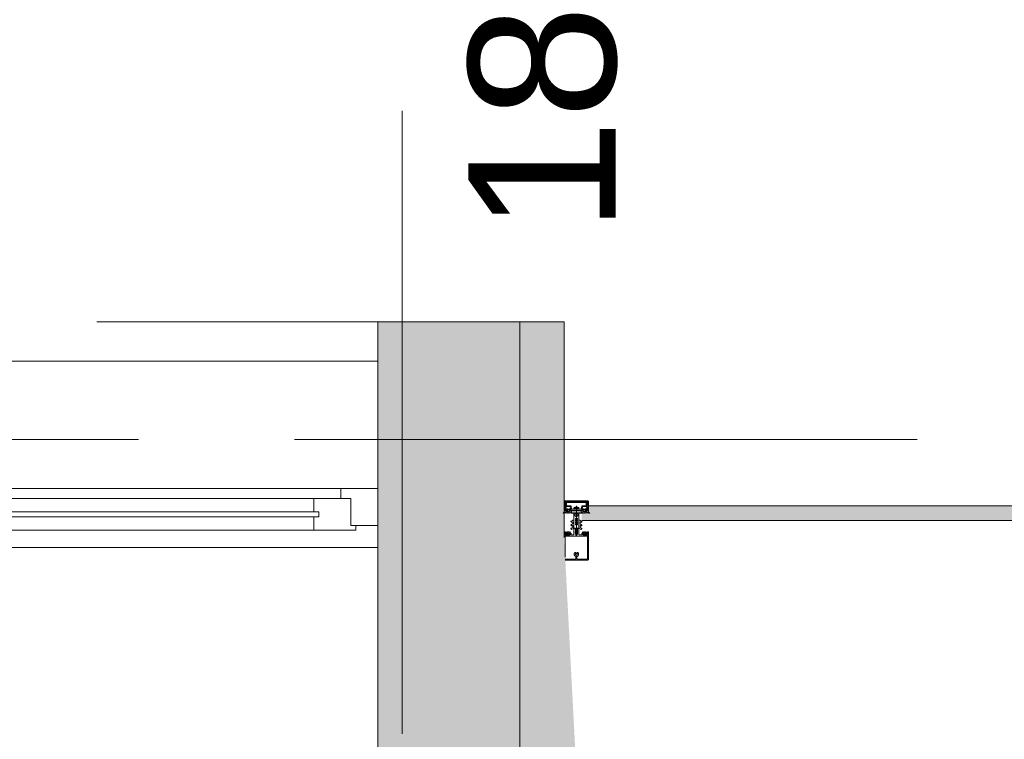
# Model space of a CAD drawing. Header units: centimetres. Extents: x -2424 to 2319, y 5 to 3760.
# Tile 104 of 117: x 496 to 697, y 3472 to 3619. Entities that reach past the tile are written whole.
import ezdxf

# ---------------------------------------------------------------- set-up
doc = ezdxf.new("R2010")
doc.units = ezdxf.units.CM
doc.linetypes.add('Długa kreska', pattern=[142.875, 95.25, -47.625])
doc.linetypes.add('Oś', pattern=[222.25, 127, -31.75, 31.75, -31.75])
for name, color, linetype, lineweight in [('A-DETL', 90, 'Continuous', 9), ('A-DETL-GENF', 92, 'Continuous', 9), ('A-GLAZ', 151, 'Continuous', 13), ('A-GLAZ-CURT', 52, 'Continuous', 13), ('A-WALL', 113, 'Continuous', 13), ('S-GRID', 1, 'Continuous', 13), ('S-GRID-IDEN', 1, 'Continuous', 13)]:
    doc.layers.add(name, color=color, linetype=linetype, lineweight=lineweight)
doc.layers.add('A-WALL-PATT', color=111, linetype='Continuous', lineweight=13, plot=False)
doc.styles.add('Arial_5', font='arial.ttf', dxfattribs={"height": 30})

msp = doc.modelspace()

# ---------------------------------------------------------------- hatches: boundary and pattern name
at = {"layer": 'A-GLAZ-CURT', "lineweight": 9}
msp.add_hatch(color=251, dxfattribs=at).paths.add_polyline_path([(746.28, 3516.83), (746.28, 3518.33), (744.88, 3518.33), (744.88, 3519.83), (612.38, 3519.83), (612.38, 3518.33), (610.98, 3518.33), (610.98, 3516.83), (744.88, 3516.83)], flags=0)

# ---------------------------------------------------------------- linework, layer by layer
at = {"layer": 'A-DETL', "color": 251, "linetype": 'Długa kreska', "lineweight": 9}
for p, q in [((607.38, 3557.33), (407.38, 3557.33)), ((598.38, 3557.33), (598.38, 3206.83))]:
    msp.add_line(p, q, dxfattribs=at)
at = {"layer": 'A-DETL-GENF', "color": 251, "lineweight": 9, "extrusion": (0, 0, -1)}
for p, q in [((612.23, 3520.83), (607.53, 3520.83)), ((607.53, 3519.36), (607.73, 3519.79)), ((607.56, 3519.92), (607.84, 3519.92)), ((612.01, 3520.52), (607.74, 3520.52)), ((607.75, 3520.67), (612, 3520.67)), ((607.82, 3519.58), (607.75, 3519.41)), ((607.78, 3519.82), (608.74, 3519.82)), ((607.9, 3519.08), (607.98, 3519.18)), ((608.53, 3519.64), (607.91, 3519.64)), ((608.57, 3519.18), (608.65, 3519.08)), ((608.79, 3519.77), (608.89, 3519.17)), ((610.28, 3519.36), (609.47, 3519.36)), ((609.65, 3519.51), (610.1, 3519.51)), ((609.88, 3519.81), (609.88, 3513.65)), ((610.86, 3519.17), (610.97, 3519.77)), ((611.02, 3519.82), (611.98, 3519.82)), ((611.18, 3519.18), (611.1, 3519.08)), ((611.84, 3519.64), (611.22, 3519.64)), ((611.85, 3519.08), (611.77, 3519.18)), ((611.92, 3519.92), (612.2, 3519.92)), ((612.01, 3519.41), (611.93, 3519.58)), ((612.02, 3519.79), (612.22, 3519.36)), ((607.28, 3518.33), (607.19, 3518.33)), ((607.7, 3518.34), (607.61, 3518.5)), ((607.8, 3518.43), (607.75, 3518.34)), ((607.87, 3518.81), (607.93, 3518.81)), ((608, 3518.75), (607.87, 3518.75)), ((607.92, 3518.34), (607.87, 3518.43)), ((607.9, 3518.64), (607.93, 3518.68)), ((608.02, 3518.43), (607.97, 3518.34)), ((608.04, 3519.02), (608.04, 3518.9)), ((608.05, 3518.7), (608.05, 3518.69)), ((608.21, 3519.07), (608.09, 3519.07)), ((608.09, 3518.85), (608.11, 3518.85)), ((608.09, 3518.67), (608.11, 3518.68)), ((608.14, 3518.34), (608.09, 3518.43)), ((608.14, 3518.86), (608.23, 3519.02)), ((608.16, 3519.13), (608.39, 3519.13)), ((608.16, 3518.66), (608.16, 3518.65)), ((608.24, 3518.43), (608.19, 3518.34)), ((608.21, 3518.63), (608.22, 3518.65)), ((608.27, 3518.64), (608.28, 3518.63)), ((608.36, 3518.34), (608.31, 3518.43)), ((608.32, 3519.02), (608.41, 3518.86)), ((608.33, 3518.63), (608.34, 3518.65)), ((608.47, 3519.07), (608.35, 3519.07)), ((608.39, 3518.66), (608.4, 3518.65)), ((608.46, 3518.43), (608.41, 3518.34)), ((608.44, 3518.85), (608.47, 3518.85)), ((608.45, 3518.66), (608.45, 3518.68)), ((608.5, 3518.7), (608.51, 3518.69)), ((608.52, 3518.9), (608.52, 3519.02)), ((608.58, 3518.34), (608.53, 3518.43)), ((608.63, 3518.81), (608.69, 3518.81)), ((608.68, 3518.42), (608.63, 3518.34)), ((608.8, 3518.34), (608.75, 3518.42)), ((608.92, 3519.14), (609.85, 3519.14)), ((609.58, 3517.83), (609.58, 3518.04)), ((609.9, 3519.14), (610.83, 3519.14)), ((610.18, 3517.83), (610.18, 3518.04)), ((610.95, 3518.34), (611, 3518.42)), ((611.13, 3518.81), (611.06, 3518.81)), ((611.07, 3518.42), (611.12, 3518.34)), ((611.17, 3518.34), (611.22, 3518.43)), ((611.24, 3518.9), (611.24, 3519.02)), ((611.26, 3518.7), (611.24, 3518.69)), ((611.29, 3519.07), (611.41, 3519.07)), ((611.31, 3518.85), (611.29, 3518.85)), ((611.29, 3518.43), (611.34, 3518.34)), ((611.3, 3518.66), (611.3, 3518.68)), ((611.43, 3519.02), (611.34, 3518.86)), ((611.36, 3518.66), (611.35, 3518.65)), ((611.59, 3519.13), (611.36, 3519.13)), ((611.39, 3518.34), (611.44, 3518.43)), ((611.42, 3518.63), (611.41, 3518.65)), ((611.48, 3518.64), (611.47, 3518.63)), ((611.51, 3518.43), (611.56, 3518.34)), ((611.61, 3518.86), (611.52, 3519.02)), ((611.54, 3518.63), (611.53, 3518.65)), ((611.55, 3519.07), (611.67, 3519.07)), ((611.6, 3518.66), (611.59, 3518.65)), ((611.61, 3518.34), (611.66, 3518.43)), ((611.67, 3518.85), (611.64, 3518.85)), ((611.66, 3518.67), (611.64, 3518.68)), ((611.7, 3518.7), (611.7, 3518.69)), ((611.72, 3519.02), (611.72, 3518.9)), ((611.73, 3518.43), (611.78, 3518.34)), ((611.76, 3518.75), (611.89, 3518.75)), ((611.85, 3518.64), (611.82, 3518.68)), ((611.89, 3518.81), (611.83, 3518.81)), ((611.83, 3518.34), (611.88, 3518.43)), ((611.95, 3518.43), (612, 3518.34)), ((612.05, 3518.34), (612.14, 3518.5)), ((612.48, 3518.33), (612.56, 3518.33)), ((609.11, 3516.85), (608.84, 3516.69)), ((609.1, 3516.12), (608.84, 3515.97)), ((609.1, 3515.39), (608.84, 3515.24)), ((608.96, 3516.48), (609.05, 3516.53)), ((608.96, 3515.75), (609.05, 3515.8)), ((608.96, 3515.02), (609.35, 3515.24)), ((609.13, 3516.48), (609.13, 3516.16)), ((609.13, 3515.76), (609.13, 3515.43)), ((609.33, 3516.86), (609.14, 3516.86)), ((609.38, 3515.29), (609.38, 3516.81)), ((609.38, 3514.05), (609.38, 3515.18)), ((609.43, 3515.23), (609.53, 3515.23)), ((610.24, 3515.23), (610.33, 3515.23)), ((610.38, 3515.29), (610.38, 3516.81)), ((610.38, 3515.18), (610.38, 3514.05)), ((610.79, 3515.02), (610.4, 3515.24)), ((610.43, 3516.86), (610.61, 3516.86)), ((610.63, 3516.48), (610.63, 3516.16)), ((610.63, 3515.76), (610.63, 3515.43)), ((610.64, 3516.85), (610.91, 3516.69)), ((610.65, 3516.12), (610.91, 3515.97)), ((610.65, 3515.39), (610.91, 3515.24)), ((610.79, 3516.48), (610.7, 3516.53)), ((610.79, 3515.75), (610.7, 3515.8)), ((607.38, 3513.33), (607.38, 3513.54)), ((607.53, 3514.41), (607.4, 3514.41)), ((607.51, 3514.52), (607.41, 3514.52)), ((607.79, 3514.3), (607.57, 3514.4)), ((607.59, 3509.32), (607.59, 3513.54)), ((607.66, 3514.07), (607.62, 3514.05)), ((607.62, 3514), (607.74, 3513.9)), ((607.97, 3514.41), (607.83, 3514.46)), ((607.83, 3514.05), (608.16, 3514.05)), ((607.85, 3513.91), (607.86, 3513.92)), ((607.9, 3513.94), (608.09, 3513.94)), ((608.16, 3514.25), (607.94, 3514.25)), ((608.08, 3514.51), (608.03, 3514.43)), ((608.18, 3514.43), (608.13, 3514.51)), ((608.13, 3513.92), (608.14, 3513.91)), ((608.21, 3514.09), (608.21, 3514.2)), ((608.3, 3514.51), (608.25, 3514.43)), ((608.25, 3513.9), (608.38, 3514)), ((608.37, 3514.05), (608.34, 3514.07)), ((608.4, 3514.43), (608.35, 3514.51)), ((608.52, 3514.51), (608.47, 3514.43)), ((609.69, 3514.43), (609.67, 3514.42)), ((609.67, 3514.4), (609.69, 3514.39)), ((609.7, 3514.37), (609.7, 3514.23)), ((609.8, 3514.06), (609.83, 3514.04)), ((609.95, 3514.06), (609.93, 3514.04)), ((610.05, 3514.37), (610.05, 3514.23)), ((610.06, 3514.43), (610.09, 3514.42)), ((610.09, 3514.4), (610.06, 3514.39)), ((611.23, 3514.51), (611.28, 3514.43)), ((611.35, 3514.43), (611.4, 3514.51)), ((611.38, 3514.05), (611.41, 3514.07)), ((611.5, 3513.9), (611.38, 3514)), ((611.45, 3514.51), (611.5, 3514.43)), ((611.55, 3514.09), (611.55, 3514.2)), ((611.57, 3514.43), (611.62, 3514.51)), ((611.59, 3514.25), (611.82, 3514.25)), ((611.92, 3514.05), (611.59, 3514.05)), ((611.62, 3513.92), (611.61, 3513.91)), ((611.85, 3513.94), (611.66, 3513.94)), ((611.67, 3514.51), (611.72, 3514.43)), ((611.78, 3514.41), (611.92, 3514.46)), ((611.9, 3513.91), (611.89, 3513.92)), ((611.96, 3514.3), (612.19, 3514.4)), ((612.14, 3514), (612.01, 3513.9)), ((612.1, 3514.07), (612.13, 3514.05)), ((612.17, 3508.94), (612.17, 3513.54)), ((612.23, 3514.41), (612.36, 3514.41)), ((612.25, 3514.52), (612.35, 3514.52)), ((612.38, 3508.94), (612.38, 3513.54)), ((607.59, 3509.32), (607.59, 3510.53)), ((609.76, 3510.07), (609.76, 3510.2)), ((609.76, 3509.72), (609.76, 3509.78)), ((609.78, 3509.45), (609.78, 3508.99)), ((609.98, 3508.99), (609.98, 3509.45)), ((610, 3510.2), (610, 3510.07)), ((610, 3509.78), (610, 3509.72)), ((612.38, 3510.53), (612.38, 3508.87)), ((609.73, 3508.94), (607.61, 3508.94)), ((612.24, 3508.73), (607.62, 3508.73))]:
    msp.add_line(p, q, dxfattribs=at)
at = {"layer": 'A-DETL-GENF', "color": 251, "lineweight": 9, "extrusion": (0, 0, -1), "flags": 128}
for points in [[(-607.38, 3520.68), (-607.38, 3518.83), (-607.49, 3518.83), (-607.6, 3519.18)], [(-607.89, 3519.97), (-607.89, 3520.32), (-607.76, 3520.32), (-607.76, 3520.05), (-607.51, 3520.05), (-607.51, 3520.68), (-612.25, 3520.68), (-612.25, 3520.05), (-612, 3520.05), (-612, 3520.32), (-611.87, 3520.32), (-611.87, 3519.97)], [(-607.54, 3519.33), (-607.54, 3519.43), (-607.51, 3519.55), (-607.51, 3519.86)], [(-607.82, 3519.26), (-607.74, 3518.97), (-607.93, 3518.97), (-607.93, 3518.91), (-607.85, 3518.83), (-607.53, 3518.83), (-607.63, 3519.2)], [(-607.69, 3520.47), (-607.69, 3520.11), (-607.55, 3520.11), (-607.55, 3520.47)], [(-611.12, 3519.55), (-611.02, 3518.97), (-611.13, 3518.97), (-611.13, 3518.91), (-611.05, 3518.83), (-608.71, 3518.83), (-608.63, 3518.91), (-608.63, 3518.97), (-608.74, 3518.97), (-608.63, 3519.55)], [(-610.4, 3519.3), (-610.42, 3519.15), (-609.34, 3519.15), (-609.36, 3519.3)], [(-612.13, 3519.2), (-612.23, 3518.83), (-611.91, 3518.83), (-611.83, 3518.91), (-611.83, 3518.97), (-612.01, 3518.97), (-611.93, 3519.26)], [(-612.2, 3520.47), (-612.2, 3520.11), (-612.06, 3520.11), (-612.06, 3520.47)], [(-612.15, 3519.18), (-612.27, 3518.83), (-612.38, 3518.83), (-612.38, 3520.68)], [(-612.25, 3519.87), (-612.25, 3519.55), (-612.22, 3519.43), (-612.22, 3519.33)], [(-607.4, 3518.54), (-607.4, 3518.81), (-607.81, 3518.81)], [(-607.96, 3518.99), (-607.96, 3519.01), (-607.91, 3519.03)], [(-608.67, 3518.75), (-608.55, 3518.75), (-608.55, 3518.72), (-608.68, 3518.74)], [(-608.65, 3519.03), (-608.6, 3519.01), (-608.6, 3518.99)], [(-608.76, 3518.81), (-608.9, 3518.81), (-608.9, 3518.42), (-608.85, 3518.34)], [(-609.68, 3518.22), (-609.68, 3518.33), (-609.38, 3518.33), (-609.38, 3515.26), (-609.7, 3515.26), (-609.7, 3514.45)], [(-609.61, 3517.75), (-609.88, 3517.53), (-609.88, 3517.23), (-609.68, 3517.23), (-609.68, 3517.03), (-609.78, 3517.03), (-609.78, 3516.86), (-609.68, 3516.86), (-609.68, 3516.66), (-609.88, 3516.66), (-609.88, 3516.5), (-609.68, 3516.5), (-609.68, 3516.3), (-609.78, 3516.3), (-609.78, 3516.13), (-609.68, 3516.13), (-609.68, 3515.93), (-609.88, 3515.93), (-609.88, 3514.03), (-609.88, 3515.93), (-610.08, 3515.93), (-610.08, 3516.13), (-609.98, 3516.13), (-609.98, 3516.3), (-610.08, 3516.3), (-610.08, 3516.5), (-609.88, 3516.5), (-609.88, 3516.66), (-610.08, 3516.66), (-610.08, 3516.86), (-609.98, 3516.86), (-609.98, 3517.03), (-610.08, 3517.03), (-610.08, 3517.23), (-609.88, 3517.23), (-609.88, 3517.53), (-610.14, 3517.75)], [(-610.08, 3518.22), (-610.08, 3518.33), (-610.38, 3518.33), (-610.38, 3515.26), (-610.05, 3515.26), (-610.05, 3514.45)], [(-610.99, 3518.81), (-610.86, 3518.81), (-610.86, 3518.42), (-610.9, 3518.34)], [(-611.08, 3518.75), (-611.2, 3518.75), (-611.2, 3518.72), (-611.07, 3518.74)], [(-611.11, 3519.03), (-611.16, 3519.01), (-611.16, 3518.99)], [(-611.8, 3518.99), (-611.8, 3519.01), (-611.85, 3519.03)], [(-612.36, 3518.54), (-612.36, 3518.81), (-611.95, 3518.81)], [(-607.38, 3514.39), (-607.38, 3514.25), (-607.58, 3514.25), (-607.63, 3514.26)], [(-607.38, 3513.43), (-607.38, 3514.23), (-607.57, 3514.23), (-607.65, 3514.15), (-607.65, 3514.09), (-607.53, 3514.09), (-607.53, 3513.86), (-607.97, 3513.86)], [(-607.59, 3513.43), (-607.59, 3513.63), (-612.17, 3513.63), (-612.17, 3513.43)], [(-608.02, 3513.86), (-608.47, 3513.86), (-608.47, 3514.09), (-608.35, 3514.09), (-608.35, 3514.15), (-608.43, 3514.23), (-608.79, 3514.23), (-608.79, 3514.11), (-608.67, 3514.11), (-608.67, 3513.9), (-609.23, 3513.9)], [(-608.36, 3514.26), (-608.42, 3514.25), (-608.62, 3514.25), (-608.62, 3514.44), (-608.57, 3514.51)], [(-609.63, 3515.13), (-609.63, 3515.04), (-609.68, 3515.01), (-609.68, 3514.88), (-609.63, 3514.86), (-609.68, 3514.83), (-609.68, 3514.7), (-609.63, 3514.68), (-609.68, 3514.65), (-609.68, 3514.52), (-609.63, 3514.5), (-609.68, 3514.47), (-609.68, 3514.34), (-609.63, 3514.32), (-609.68, 3514.29), (-609.68, 3514.16), (-609.63, 3514.14), (-609.68, 3514.11), (-609.68, 3514.07), (-609.79, 3513.88)], [(-609.96, 3513.88), (-610.08, 3514.07), (-610.08, 3514.2), (-610.13, 3514.23), (-610.08, 3514.25), (-610.08, 3514.38), (-610.13, 3514.41), (-610.08, 3514.43), (-610.08, 3514.56), (-610.13, 3514.59), (-610.08, 3514.61), (-610.08, 3514.74), (-610.13, 3514.77), (-610.08, 3514.79), (-610.08, 3514.92), (-610.13, 3514.95), (-610.08, 3514.97), (-610.08, 3515.1), (-610.13, 3515.13)], [(-610.53, 3513.9), (-611.09, 3513.9), (-611.09, 3514.11), (-610.97, 3514.11), (-610.97, 3514.23), (-611.33, 3514.23), (-611.41, 3514.15), (-611.41, 3514.09), (-611.29, 3514.09), (-611.29, 3513.86), (-611.73, 3513.86)], [(-611.39, 3514.26), (-611.34, 3514.25), (-611.14, 3514.25), (-611.14, 3514.44), (-611.18, 3514.51)], [(-611.78, 3513.86), (-612.23, 3513.86), (-612.23, 3514.09), (-612.11, 3514.09), (-612.11, 3514.15), (-612.19, 3514.23), (-612.38, 3514.23), (-612.38, 3513.43)], [(-612.38, 3514.39), (-612.38, 3514.25), (-612.17, 3514.25), (-612.12, 3514.26)], [(-612.17, 3510.53), (-612.17, 3508.94), (-610.03, 3508.94)]]:
    msp.add_lwpolyline(points, dxfattribs=at)
for points in [[(-610.85, 3518.37), (-608.91, 3518.37), (-608.91, 3518.82), (-610.85, 3518.82)], [(-610.85, 3518.33), (-608.91, 3518.33), (-608.91, 3518.37), (-610.85, 3518.37)]]:
    msp.add_lwpolyline(points, close=True, dxfattribs=at)
at = {"layer": 'A-DETL-GENF', "color": 251, "lineweight": 9, "extrusion": (0, 0, -1)}
for centre, radius, start, end in [((-607.53, 3520.68), 0.15, 359.9938, 90.0062), ((-607.56, 3519.86), 0.0512, 0.5709, 88.6482), ((-607.59, 3519.33), 0.06, 278.4417, 25), ((-607.61, 3519.33), 0.07, 300.0064, 0), ((-607.75, 3520.47), 0.2, 359.9718, 90.0352), ((-607.54, 3519.21), 0.07, 120.0064, 198), ((-607.57, 3519.22), 0.06, 98.4417, 195), ((-607.74, 3520.47), 0.0499, 359.8796, 90.0225), ((-607.78, 3519.77), 0.05, 25, 90), ((-607.8, 3519.39), 0.06, 288.8192, 25), ((-607.76, 3519.28), 0.06, 108.8192, 195), ((-607.91, 3519.54), 0.1, 25, 90), ((-607.84, 3519.97), 0.05, 180, 270.0001), ((-608.04, 3519.13), 0.08, 39.9967, 157.3844), ((-608.16, 3519.18), 0.05, 270.0003, 337.3776), ((-608.39, 3519.18), 0.05, 202.6209, 270.0012), ((-608.51, 3519.13), 0.08, 22.6228, 139.9969), ((-608.53, 3519.54), 0.1, 90, 170), ((-608.74, 3519.77), 0.05, 90, 170), ((-608.92, 3519.17), 0.03, 270, 350), ((-609.57, 3519.25), 0.22, 13.9707, 62.728), ((-609.88, 3518.62), 0.921, 63.7078, 75.8284), ((-609.88, 3518.62), 0.92, 104.1683, 116.293), ((-610.18, 3519.25), 0.22, 117.2746, 166.0268), ((-610.83, 3519.17), 0.03, 190, 270), ((-611.02, 3519.77), 0.05, 10, 90), ((-611.22, 3519.54), 0.1, 10, 90), ((-611.24, 3519.13), 0.08, 40.0031, 157.3772), ((-611.36, 3519.18), 0.05, 269.9988, 337.3791), ((-611.59, 3519.18), 0.05, 202.6224, 269.9997), ((-611.71, 3519.13), 0.08, 22.6156, 140.0033), ((-611.84, 3519.54), 0.1, 90, 155), ((-611.92, 3519.97), 0.05, 269.9981, 0.0017), ((-611.99, 3519.28), 0.06, 345, 71.1808), ((-611.95, 3519.39), 0.06, 155, 251.1808), ((-611.98, 3519.77), 0.05, 90, 155), ((-612, 3520.47), 0.2, 90.0295, 179.9723), ((-612.01, 3520.47), 0.0501, 90.0875, 179.9336), ((-612.18, 3519.22), 0.06, 345, 81.5583), ((-612.22, 3519.21), 0.07, 342, 59.9983), ((-612.17, 3519.33), 0.06, 155, 261.5583), ((-612.15, 3519.33), 0.07, 180, 239.9983), ((-612.2, 3519.87), 0.0498, 89.8262, 180.1735), ((-612.23, 3520.68), 0.15, 90.0494, 179.9506), ((-607.19, 3518.36), 0.03, 269.9022, 81.6433), ((-607.14, 3518.67), 0.286, 207.5921, 261.6433), ((-607.28, 3518.53), 0.2, 260.4545, 269.9022), ((-607.26, 3518.62), 0.291, 205.3637, 260.4545), ((-607.57, 3518.47), 0.05, 25.3637, 150.1649), ((-607.73, 3518.36), 0.03, 210.7154, 330.1649), ((-607.87, 3518.68), 0.065, 270, 90), ((-607.84, 3518.4), 0.0417, 35.132, 144.868), ((-607.84, 3518.81), 0.03, 180, 0), ((-607.87, 3518.66), 0.04, 209.9937, 270), ((-607.92, 3519.06), 0.03, 300.0049, 39.9897), ((-607.95, 3518.36), 0.03, 210.5887, 329.5346), ((-607.93, 3518.84), 0.03, 180.0185, 269.0948), ((-608.02, 3518.63), 0.1, 30.0023, 89.1728), ((-608.26, 3518.91), 0.314, 345.4979, 14.5021), ((-608, 3518.7), 0.05, 90, 125.0779), ((-608.02, 3518.7), 0.0339, 89.1783, 176.9975), ((-608.28, 3519.1), 0.44, 234.1588, 305.0779), ((-608.06, 3518.4), 0.0415, 35.012, 144.988), ((-608.09, 3519.02), 0.05, 359.9899, 90.0101), ((-608.09, 3518.9), 0.05, 269.9897, 0.0103), ((-608.08, 3518.69), 0.0272, 240.011, 356.9853), ((-608.11, 3518.88), 0.03, 209.9936, 270.0121), ((-608.12, 3518.65), 0.0316, 60.007, 161.9967), ((-608.17, 3518.36), 0.03, 210.1448, 329.5346), ((-608.19, 3518.65), 0.03, 225.0005, 342.0009), ((-608.21, 3519.04), 0.03, 89.9936, 210.0024), ((-608.25, 3518.62), 0.0316, 44.991, 147.0104), ((-608.28, 3518.4), 0.043, 37.8436, 143.8234), ((-608.31, 3518.65), 0.03, 210.0003, 326.9985), ((-608.35, 3519.04), 0.03, 330.0027, 90.0013), ((-608.37, 3518.63), 0.0316, 30.0026, 131.9974), ((-608.39, 3518.36), 0.03, 210.3449, 329.5346), ((-608.42, 3518.67), 0.03, 194.9955, 312.0028), ((-608.44, 3518.88), 0.03, 269.9893, 330.005), ((-608.48, 3518.67), 0.03, 15.0015, 116.9968), ((-608.5, 3518.4), 0.0419, 35.4665, 144.6999), ((-608.47, 3519.02), 0.05, 90.0092, 179.9908), ((-608.47, 3518.9), 0.05, 180.009, 269.991), ((-608.52, 3518.72), 0.03, 180.0112, 296.991), ((-608.55, 3518.72), 0.03, 54.1588, 90), ((-608.61, 3518.36), 0.03, 210.3446, 329.7685), ((-608.29, 3518.91), 0.314, 165.517, 193.1975), ((-608.63, 3518.84), 0.03, 270, 13.1975), ((-608.63, 3519.06), 0.03, 139.9887, 240.0017), ((-608.67, 3518.78), 0.033, 125.0901, 270), ((-608.68, 3518.79), 0.05, 187.1737, 270.0088), ((-608.72, 3518.41), 0.0416, 26.9541, 151.568), ((-608.76, 3518.78), 0.03, 7.1885, 89.997), ((-608.83, 3518.36), 0.03, 209.7965, 330.132), ((-609.68, 3518.04), 0.1, 0, 60), ((-609.68, 3517.83), 0.1, 310, 0), ((-609.58, 3518.22), 0.1, 180, 240), ((-609.88, 3519.15), 0.0256, 192.6804, 347.3196), ((-610.18, 3518.22), 0.1, 300, 0), ((-610.08, 3518.04), 0.1, 120, 180), ((-610.08, 3517.83), 0.1, 180, 230), ((-610.93, 3518.36), 0.03, 209.868, 330.2035), ((-610.99, 3518.78), 0.03, 90.003, 172.8115), ((-611.04, 3518.41), 0.0416, 28.432, 153.0459), ((-611.07, 3518.79), 0.05, 269.9912, 352.8263), ((-611.08, 3518.78), 0.033, 270, 54.9099), ((-611.12, 3519.06), 0.03, 299.9983, 40.0113), ((-611.15, 3518.36), 0.03, 210.2315, 329.6554), ((-611.13, 3518.84), 0.03, 166.8025, 270), ((-611.46, 3518.91), 0.314, 346.8025, 14.483), ((-611.2, 3518.72), 0.03, 90, 125.8412), ((-611.23, 3518.72), 0.03, 243.009, 359.9888), ((-611.48, 3519.1), 0.44, 234.9221, 305.8412), ((-611.26, 3518.4), 0.0419, 35.3001, 144.5335), ((-611.29, 3519.02), 0.05, 0.0092, 89.9908), ((-611.29, 3518.9), 0.05, 270.009, 359.991), ((-611.27, 3518.67), 0.03, 63.0032, 164.9985), ((-611.33, 3518.67), 0.03, 227.9972, 345.0045), ((-611.31, 3518.88), 0.03, 209.995, 270.0107), ((-611.37, 3518.36), 0.03, 210.4654, 329.6551), ((-611.38, 3518.63), 0.0316, 48.0026, 149.9974), ((-611.41, 3519.04), 0.03, 89.9987, 209.9973), ((-611.45, 3518.65), 0.03, 213.0015, 329.9997), ((-611.48, 3518.4), 0.043, 36.1766, 142.1564), ((-611.51, 3518.62), 0.0316, 32.9896, 135.009), ((-611.55, 3519.04), 0.03, 329.9976, 90.0064), ((-611.57, 3518.65), 0.03, 197.9991, 314.9995), ((-611.59, 3518.36), 0.03, 210.4654, 329.8552), ((-611.63, 3518.65), 0.0316, 18.0033, 119.993), ((-611.64, 3518.88), 0.03, 269.9879, 330.0064), ((-611.68, 3518.69), 0.0272, 183.0147, 299.989), ((-611.7, 3518.4), 0.0415, 35.012, 144.988), ((-611.67, 3519.02), 0.05, 89.9899, 180.0101), ((-611.67, 3518.9), 0.05, 179.9897, 270.0103), ((-611.74, 3518.7), 0.0339, 3.0025, 90.8217), ((-611.76, 3518.7), 0.05, 54.9221, 90), ((-611.74, 3518.63), 0.1, 90.8272, 149.9977), ((-611.81, 3518.36), 0.03, 210.4654, 329.4113), ((-611.49, 3518.91), 0.314, 165.4979, 194.5021), ((-611.83, 3518.84), 0.03, 270.9052, 359.9815), ((-611.83, 3519.06), 0.03, 140.0103, 239.9951), ((-611.89, 3518.66), 0.04, 270, 330.0063), ((-611.92, 3518.4), 0.0417, 35.132, 144.868), ((-611.92, 3518.81), 0.03, 180, 0), ((-611.89, 3518.68), 0.065, 90, 270), ((-612.03, 3518.36), 0.03, 209.8351, 329.2846), ((-612.18, 3518.47), 0.05, 29.8351, 154.6363), ((-612.49, 3518.62), 0.291, 279.5455, 334.6363), ((-612.61, 3518.67), 0.286, 278.3567, 332.4079), ((-612.48, 3518.53), 0.2, 270.0978, 279.5455), ((-612.56, 3518.36), 0.03, 98.3567, 270.0978), ((-608.9, 3515.86), 0.125, 240, 60), ((-608.9, 3516.58), 0.125, 240, 60), ((-608.9, 3515.13), 0.125, 240, 60), ((-609.08, 3516.48), 0.05, 60, 180), ((-609.08, 3515.76), 0.05, 60, 180), ((-609.08, 3516.16), 0.05, 180, 240), ((-609.08, 3515.43), 0.05, 180, 240), ((-609.14, 3516.81), 0.05, 60, 90), ((-609.33, 3516.81), 0.05, 90, 180), ((-609.33, 3515.29), 0.05, 180, 240), ((-609.43, 3515.18), 0.05, 359.9899, 90.0101), ((-609.53, 3515.13), 0.0999, 89.9704, 180.0296), ((-610.25, 3515.1), 0.126, 11.5693, 85.5931), ((-610.33, 3515.18), 0.05, 90.9313, 179.9852), ((-610.43, 3516.81), 0.05, 0, 90), ((-610.43, 3515.29), 0.05, 300, 0), ((-610.61, 3516.81), 0.05, 90, 120), ((-610.68, 3516.48), 0.05, 0, 120), ((-610.68, 3516.16), 0.05, 300, 0), ((-610.68, 3515.76), 0.05, 0, 120), ((-610.68, 3515.43), 0.05, 300, 0), ((-610.85, 3516.58), 0.125, 120, 300), ((-610.85, 3515.86), 0.125, 120, 300), ((-610.85, 3515.13), 0.125, 120, 300), ((-607.44, 3514.49), 0.059, 268.5974, 14.6036), ((-607.4, 3514.39), 0.02, 0.0007, 89.9993), ((-607.41, 3514.5), 0.02, 14.6036, 90), ((-607.45, 3513.5), 0.933, 89.587, 113.0035), ((-607.48, 3513.53), 0.997, 91.4989, 110.69), ((-607.53, 3514.31), 0.1, 90.0001, 114), ((-607.64, 3514.02), 0.03, 308.5798, 59.9915), ((-607.64, 3514.23), 0.03, 75.4027, 194.3746), ((-607.93, 3514.15), 0.277, 346.6587, 14.3746), ((-607.65, 3514.09), 0.02, 166.6587, 240.0171), ((-607.79, 3513.96), 0.08, 218.8475, 309.685), ((-607.94, 3514.1), 0.148, 352.4164, 90.2404), ((-607.8, 3514.33), 0.0337, 113.0035, 294), ((-607.84, 3514.1), 0.0496, 272.7559, 339.6878), ((-607.9, 3513.89), 0.05, 38.8475, 90), ((-607.99, 3514.45), 0.05, 210.069, 290.536), ((-608, 3513.86), 0.0255, 192.35, 347.65), ((-608.11, 3514.5), 0.03, 30.0871, 149.9129), ((-608.09, 3513.89), 0.05, 90, 141.1528), ((-608.2, 3513.96), 0.08, 230.315, 321.1528), ((-608.16, 3514.2), 0.0502, 93.3323, 179.7322), ((-608.16, 3514.1), 0.0499, 189.2263, 266.9893), ((-608.22, 3514.45), 0.0402, 207.7922, 332.3701), ((-608.33, 3514.5), 0.0299, 30.122, 155.064), ((-608.36, 3514.23), 0.03, 345.6254, 104.5942), ((-608.06, 3514.15), 0.277, 165.6254, 193.341), ((-608.35, 3514.09), 0.02, 299.9847, 13.341), ((-608.36, 3514.02), 0.03, 120.0085, 231.4202), ((-608.44, 3514.45), 0.0414, 208.176, 331.824), ((-608.55, 3514.5), 0.0301, 30.1258, 149.8742), ((-609.23, 3514.05), 0.15, 179.9706, 270.0294), ((-609.67, 3514.41), 0.01, 300.0303, 59.9802), ((-609.68, 3514.45), 0.02, 180, 239.9802), ((-609.68, 3514.37), 0.02, 120.0303, 180), ((-609.9, 3514.23), 0.2, 300, 0), ((-609.88, 3513.92), 0.1, 208.7984, 331.2016), ((-609.88, 3514.13), 0.1, 270, 300), ((-609.88, 3514.13), 0.1, 240, 270), ((-609.85, 3514.23), 0.2, 180, 240), ((-610.07, 3514.45), 0.02, 300.0198, 0), ((-610.07, 3514.37), 0.02, 0, 59.9697), ((-610.08, 3514.41), 0.01, 120.0198, 239.9697), ((-610.53, 3514.05), 0.15, 269.9706, 0.0294), ((-611.2, 3514.5), 0.0301, 30.1258, 149.8742), ((-611.32, 3514.45), 0.0414, 208.176, 331.824), ((-611.39, 3514.02), 0.03, 308.5798, 59.9915), ((-611.4, 3514.23), 0.03, 75.4058, 194.3746), ((-611.43, 3514.5), 0.0299, 24.936, 149.878), ((-611.69, 3514.15), 0.277, 346.659, 14.3746), ((-611.4, 3514.09), 0.02, 166.659, 240.0153), ((-611.54, 3514.45), 0.0402, 207.6299, 332.2078), ((-611.55, 3513.96), 0.08, 218.8472, 309.685), ((-611.6, 3514.2), 0.0502, 0.2678, 86.6677), ((-611.6, 3514.1), 0.0499, 273.0107, 350.7737), ((-611.65, 3514.5), 0.03, 30.0871, 149.9129), ((-611.66, 3513.89), 0.05, 38.8472, 90), ((-611.76, 3514.45), 0.05, 249.464, 329.931), ((-611.76, 3513.86), 0.0255, 192.35, 347.65), ((-611.82, 3514.1), 0.148, 89.7596, 187.5836), ((-611.85, 3513.89), 0.05, 90, 141.1525), ((-611.96, 3513.96), 0.08, 230.315, 321.1525), ((-612.27, 3513.53), 0.997, 69.31, 88.5011), ((-611.95, 3514.33), 0.0337, 246, 66.9965), ((-611.92, 3514.1), 0.0496, 200.3122, 267.2441), ((-612.3, 3513.5), 0.933, 66.9965, 90.413), ((-612.12, 3514.23), 0.03, 345.6254, 104.5973), ((-611.82, 3514.15), 0.277, 165.6254, 193.3413), ((-612.11, 3514.09), 0.02, 299.9829, 13.3413), ((-612.12, 3514.02), 0.03, 120.0085, 231.4202), ((-612.23, 3514.31), 0.1, 66, 89.9999), ((-612.31, 3514.49), 0.059, 165.3964, 271.4026), ((-612.35, 3514.5), 0.02, 90, 165.3964), ((-612.36, 3514.39), 0.02, 90.0007, 179.9993), ((-609.88, 3509.93), 0.45, 287.4982, 51.0552), ((-609.66, 3510.2), 0.1, 51.0552, 180), ((-609.88, 3509.93), 0.21, 323.7768, 36.2232), ((-609.73, 3510.07), 0.03, 180, 310.3193), ((-609.73, 3509.78), 0.03, 49.6807, 180), ((-609.73, 3509.45), 0.05, 107.4982, 180), ((-609.88, 3509.93), 0.24, 240, 300), ((-610.03, 3509.45), 0.05, 0, 72.583), ((-610.1, 3510.2), 0.1, 0, 128.9448), ((-610.03, 3510.07), 0.03, 229.6807, 0), ((-610.03, 3509.78), 0.03, 0, 130.3193), ((-609.88, 3509.93), 0.45, 128.9448, 252.583), ((-609.88, 3509.93), 0.21, 143.7768, 216.2232), ((-609.73, 3508.99), 0.05, 180.0077, 269.9923), ((-610.03, 3508.99), 0.05, 269.9791, 0.0209), ((-612.23, 3508.88), 0.15, 180.1055, 263.878)]:
    msp.add_arc(centre, radius, start, end, dxfattribs=at)
at = {"layer": 'A-DETL-GENF', "color": 251, "linetype": 'Continuous', "lineweight": 9, "extrusion": (0, 0, -1)}
msp.add_solid([(-607.38, 3215.83), (-622.03, 3233.71), (-607.38, 3513.33)], dxfattribs=at)
at = {"layer": 'A-GLAZ', "color": 251, "lineweight": 9}
for p, q in [((459.38, 3523.33), (569.38, 3523.33)), ((561.88, 3523.33), (466.88, 3523.33)), ((569.38, 3523.33), (561.88, 3523.33)), ((561.88, 3523.33), (561.88, 3521.33)), ((569.38, 3515.83), (569.38, 3523.33)), ((556.38, 3521.33), (472.38, 3521.33)), ((563.88, 3521.33), (556.38, 3521.33)), ((556.38, 3521.33), (556.38, 3518.58)), ((561.88, 3521.33), (563.88, 3521.33)), ((563.88, 3515.83), (563.88, 3521.33)), ((563.88, 3521.33), (563.88, 3515.83)), ((557.38, 3518.58), (471.38, 3518.58)), ((471.38, 3517.58), (557.38, 3517.58)), ((556.38, 3518.58), (557.38, 3518.58)), ((556.38, 3517.58), (556.38, 3514.83)), ((557.38, 3517.58), (556.38, 3517.58)), ((557.38, 3517.58), (557.38, 3518.58)), ((557.38, 3518.58), (557.38, 3517.58)), ((564.88, 3515.83), (563.88, 3515.83)), ((563.88, 3515.83), (569.38, 3515.83)), ((564.88, 3514.83), (564.88, 3515.83)), ((556.38, 3514.83), (472.38, 3514.83)), ((556.38, 3514.83), (564.88, 3514.83))]:
    msp.add_line(p, q, dxfattribs=at)
at = {"layer": 'A-GLAZ-CURT', "color": 251, "lineweight": 9}
for p, q in [((744.88, 3519.83), (612.38, 3519.83)), ((610.98, 3516.83), (746.28, 3516.83))]:
    msp.add_line(p, q, dxfattribs=at)
at = {"layer": 'A-WALL', "color": 251, "lineweight": 9}
for p, q in [((569.38, 3557.33), (569.38, 3523.33)), ((607.38, 3557.33), (569.38, 3557.33)), ((607.38, 3520.83), (607.38, 3557.33)), ((463.45, 3549.33), (569.38, 3549.33)), ((607.38, 3514.53), (607.38, 3518.33)), ((569.38, 3515.83), (569.38, 3065.83)), ((569.38, 3511.33), (219.38, 3511.33))]:
    msp.add_line(p, q, dxfattribs=at)
at = {"layer": 'A-WALL-PATT', "color": 251, "linetype": 'Continuous', "lineweight": 9, "extrusion": (0, 0, -1)}
for points in [[(-569.38, 3511.33), (-607.38, 3557.33), (-569.38, 3557.33)], [(-607.38, 3557.33), (-569.38, 3511.33), (-584.55, 3511.33)], [(-607.38, 3557.33), (-584.55, 3511.33), (-607.38, 3511.33)], [(-569.38, 3511.33), (-569.38, 3040.83), (-607.38, 3040.83)], [(-569.38, 3511.33), (-607.38, 3040.83), (-607.38, 3511.33)]]:
    msp.add_solid(points, dxfattribs=at)
at = {"layer": 'A-WALL-PATT', "color": 251, "linetype": 'Continuous', "lineweight": 9}
msp.add_solid([(569.38, 3040.83), (569.38, 3511.33), (569.38, 3065.83)], dxfattribs=at)
at = {"layer": 'S-GRID', "color": 251, "linetype": 'Oś', "lineweight": 9}
for p, q in [((574.38, 3600.33), (574.38, 2843.33)), ((-1225.62, 3533.33), (1983.25, 3533.33))]:
    msp.add_line(p, q, dxfattribs=at)

# ---------------------------------------------------------------- texts
at = {"layer": 'S-GRID-IDEN', "color": 251, "lineweight": 9, "style": 'Arial_5'}
msp.add_text('18', height=30, rotation=90, dxfattribs=at).set_placement((617.88, 3575.35))

doc.saveas('drawing.dxf')
